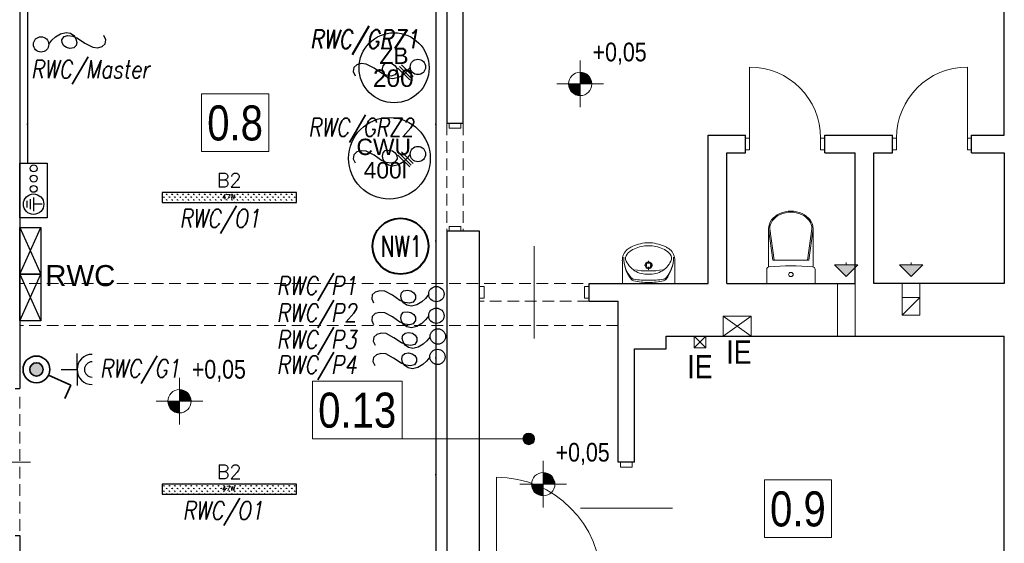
# Model space of a CAD drawing. Extents: x -543332 to -314699, y -9028 to 155584.
# Tile 7 of 256: x -506480 to -498038, y 38212 to 42698. Entities that reach past the tile are written whole.
import ezdxf
from ezdxf.enums import TextEntityAlignment as Align
from ezdxf.lldxf.tags import DXFTag

# ---------------------------------------------------------------- set-up
doc = ezdxf.new("R2010")
doc.units = 0
doc.header["$MEASUREMENT"] = 0
doc.linetypes.add('DASHDOTX2', pattern=[2, 1, -0.5, 0, -0.5])
doc.linetypes.add('Krawędzie ukryte', pattern=[150, 100, -50])
doc.layers.get('0').update_dxf_attribs({"color": 8})
for name, color, linetype in [('!OSWIETLENIE-LL', 1, 'Continuous'), ('#opisy', 7, 'Continuous'), ('INWENT OPISY', 8, 'Continuous'), ('INWENT RZĘDNE', 8, 'Continuous'), ('INWENT wyposarzenie', 8, 'Continuous'), ('Istniejące kominy', 8, 'Continuous')]:
    doc.layers.add(name, color=color, linetype=linetype)
for name, color, linetype, lineweight in [('#CIEPŁO', 1, 'Continuous', 30), ('$ IE GNIAZDA', 1, 'Continuous', 30), ('$ IE INST. WYRÓWNWCZA', 1, 'Continuous', 30), ('$ IE INSTALACJA ELEKTRYCZNA', 1, 'Continuous', 30), ('$ IE OŚWIETLENIE', 1, 'Continuous', 35), ('$ IE TABLICE ELEKTRYCZNE', 1, 'Continuous', 30), ('$ IE WYPUSTY', 1, 'Continuous', 30), ('$ IE_GNIAZDA', 1, 'Continuous', 30), ('$ IE_OPISY', 7, 'Continuous', 25), ('$ IE_WYPUSTY', 1, 'Continuous', 30), ('Arch drzwi_Nr_Pióra__10', 8, 'Continuous', 18), ('Arch opisy_Nr_Pióra__9', 8, 'Continuous', 9), ('INSTALACJA IE_Nr_Pióra__88', 8, 'Continuous', 20), ('INWENT OPISY_Nr_Pióra__21', 8, 'Continuous', 9), ('INWENT OPISY_Nr_Pióra__88', 8, 'Continuous', 20), ('INWENT RZĘDNE_Nr_Pióra__21', 8, 'Continuous', 9), ('INWENT wyposarzenie_Nr_Pióra__21', 8, 'Continuous', 9), ('INWENT. DRZWI_Nr_Pióra__5', 8, 'Continuous', 13), ('INWENT.ŚCIANY_Nr_Pióra__1', 8, 'Continuous', 25), ('Istniejące kominy_Nr_Pióra__21', 8, 'Continuous', 9), ('Istniejące stropy_Nr_Pióra__5', 8, 'Continuous', 13)]:
    doc.layers.add(name, color=color, linetype=linetype, lineweight=lineweight)
doc.layers.add('IS_Opisy_działek_Therm', color=7, linetype='SOLID', true_color=0x000000)
doc.styles.add('Arial', font='arial.ttf', dxfattribs={"height": 50})
doc.styles.add('CP_ATTR', font='ROMANS.SHX')
doc.styles.add('GENERATED_STYLE_3', font='ARIALN.TTF')
doc.styles.add('GENERATED_STYLE_4', font='ARIALN.TTF')
doc.styles.add('GENERATED_STYLE_7', font='ARIALN.TTF')
doc.styles.add('ROMANS', font='romans.shx', dxfattribs={"width": 0.85})
doc.styles.get("Standard").update_dxf_attribs({"font": 'txt', "bigfont": 'BIGFONT.SHX'})
tags = doc.linetypes.add('SOLID', pattern=[10, 10, 0]).pattern_tags.tags
tags[6:7] = [DXFTag(74, 4), DXFTag(75, 0), DXFTag(340, '0'), DXFTag(46, 0.0), DXFTag(50, 0.0), DXFTag(44, 0.0), DXFTag(45, 0.0)]
tags[4:5] = [DXFTag(74, 4), DXFTag(75, 0), DXFTag(340, '0'), DXFTag(46, 0.0), DXFTag(50, 0.0), DXFTag(44, 0.0), DXFTag(45, 0.0)]

# ---------------------------------------------------------------- blocks, each defined once
blk = doc.blocks.new('Symbol WC 2 14_247', base_point=(-499661.1, 40437.6))
at = {"layer": 'INWENT wyposarzenie_Nr_Pióra__21', "linetype": 'Continuous'}
for p, q in [((-500059.2, 40579.8), (-500059.2, 40906.6)), ((-500059.2, 40906.1), (-500022, 40637.3)), ((-500049.4, 40906.1), (-500012.3, 40637.3)), ((-499687.2, 40906.1), (-499724.4, 40637.3)), ((-499677.5, 40906.1), (-499714.6, 40637.3)), ((-499677.5, 40580), (-499677.5, 40906.6)), ((-499868.3, 40637.3), (-500022, 40637.3)), ((-499868.3, 40637.3), (-499714.6, 40637.3)), ((-500075.6, 40437.6), (-500075.6, 40560.2)), ((-499661.1, 40437.6), (-499661.1, 40560.2)), ((-499661.1, 40437.6), (-500075.6, 40437.6))]:
    blk.add_line(p, q, dxfattribs=at)
for centre, major_axis, ratio, start_param, end_param in [((-499868.3, 40906.6), (190.8, 0), 0.791506, 0, 3.141593), ((-499868.3, 40906.1), (181.1, 0), 0.790357, 0, 3.141593), ((-500051.5, 40560.2), (-24.1, 0), 0.857479, 4.812804, 6.283185), ((-499868.3, 39068.3), (-1773.6, 0), 0.857479, 4.60742, 4.817236), ((-499685.1, 40560.2), (-24.1, 0), 0.857479, 3.141593, 4.602988)]:
    blk.add_ellipse(centre, major_axis=major_axis, ratio=ratio, start_param=start_param, end_param=end_param, dxfattribs=at)
blk.add_ellipse((-499868.3, 40515), major_axis=(-20.1, 0), ratio=0.857479, dxfattribs=at)
blk = doc.blocks.new('Symbol Umywalka 14_248', base_point=(-501313.3, 40787.7))
at = {"layer": 'INWENT wyposarzenie_Nr_Pióra__21', "linetype": 'Continuous'}
for p, q in [((-501313.3, 40437.6), (-501313.3, 40632.7)), ((-501088.4, 40608.4), (-501088.4, 40633)), ((-500863.3, 40437.6), (-500863.3, 40632.7)), ((-501102.3, 40594.1), (-501126.3, 40594.1)), ((-501088.4, 40555.3), (-501088.4, 40579.9)), ((-501050.5, 40594.1), (-501074.5, 40594.1)), ((-501313.3, 40437.6), (-500863.3, 40437.6)), ((-501017.4, 40437.6), (-501159.2, 40437.6))]:
    blk.add_line(p, q, dxfattribs=at)
for centre, major_axis, start_param, end_param in [((-501076.9, 40408.9), (0, 379.2), 0.073395, 0.458318), ((-501088.3, 40557.2), (0, 230.5), 6.213155, 6.353215), ((-501099.7, 40408.9), (0, 379.2), 5.824867, 6.20979), ((-501199, 40637.7), (0, 117.3), 0.676235, 1.613647), ((-501218.3, 40649.5), (0, 69.1), 0.712122, 1.639398), ((-501159.8, 40587.4), (0, 181.6), 0.473982, 0.675177), ((-501107.8, 40508.2), (0, 250.1), 0.174494, 0.685654), ((-501088.3, 40491.7), (0, 270.3), 6.046403, 6.519967), ((-501068.8, 40508.2), (0, 250.1), 5.597532, 6.108691), ((-501016.9, 40587.4), (0, 181.6), 5.608008, 5.809204), ((-500958.3, 40649.5), (0, 69.1), 4.643787, 5.571063), ((-500977.7, 40637.7), (0, 117.3), 4.669538, 5.60695), ((-501018.8, 40658), (0, 289.9), 1.554962, 2.257325), ((-501047.5, 40659.5), (0, 260.5), 1.558986, 2.29468), ((-501099.1, 40720.2), (0, 205.5), 1.946948, 2.568353), ((-501077.6, 40720.2), (0, 205.5), 3.714833, 4.336237), ((-501157.9, 40657.9), (0, 289.9), 4.027212, 4.729576), ((-501129.2, 40659.4), (0, 260.5), 3.989857, 4.725552), ((-501088.4, 41385.8), (0, 840.7), 2.98754, 3.295538), ((-501104.4, 40723.5), (0, 205.4), 2.599562, 3.221982), ((-501072.2, 40723.5), (0, 205.4), 3.061203, 3.683623), ((-501209.9, 40512.4), (0, 38.4), 2.29468, 3.004926), ((-501208.7, 40498.6), (0, 38.4), 2.257325, 2.92004), ((-501093.1, 41024), (0, 577), 2.92004, 3.150499), ((-501084, 41450.2), (0, 985), 3.004926, 3.137317), ((-501093.7, 41450.2), (0, 985), 3.14722, 3.279612), ((-501084.1, 41024), (0, 577), 3.134039, 3.364497), ((-500966.6, 40512.6), (0, 38.4), 3.279612, 3.989857), ((-500967.8, 40498.7), (0, 38.4), 3.364497, 4.027212)]:
    blk.add_ellipse(centre, major_axis=major_axis, ratio=0.97619, start_param=start_param, end_param=end_param, dxfattribs=at)
for major_axis in [(0, 29.9), (0, 21.3)]:
    blk.add_ellipse((-501088.4, 40594.1), major_axis=major_axis, ratio=0.97619, dxfattribs=at)
blk = doc.blocks.new('Linia_1', base_point=(-499393.3, 40497.6))
at = {"layer": 'Istniejące kominy_Nr_Pióra__21', "linetype": 'Continuous'}
blk.add_hatch(color=256, dxfattribs=at).paths.add_polyline_path([(-499393.3, 40497.6), (-499493.3, 40597.6), (-499293.3, 40597.6)], flags=0)
for p, q in [((-499393.3, 40597.6), (-499393.3, 40617.6)), ((-499393.3, 40497.6), (-499493.3, 40597.6)), ((-499493.3, 40597.6), (-499293.3, 40597.6)), ((-499393.3, 40497.6), (-499293.3, 40597.6))]:
    blk.add_line(p, q, dxfattribs=at)
blk = doc.blocks.new('Linia_2', base_point=(-498838.3, 40497.6))
at = {"layer": 'Istniejące kominy_Nr_Pióra__21', "linetype": 'Continuous'}
blk.add_hatch(color=256, dxfattribs=at).paths.add_polyline_path([(-498838.3, 40497.6), (-498938.3, 40597.6), (-498738.3, 40597.6)], flags=0)
for p, q in [((-498838.3, 40597.6), (-498838.3, 40617.6)), ((-498838.3, 40497.6), (-498938.3, 40597.6)), ((-498938.3, 40597.6), (-498738.3, 40597.6)), ((-498838.3, 40497.6), (-498738.3, 40597.6))]:
    blk.add_line(p, q, dxfattribs=at)
blk = doc.blocks.new('Linia_7', base_point=(-503970.5, 39106.3))
at = {"layer": 'INWENT OPISY_Nr_Pióra__21', "linetype": 'Continuous'}
blk.add_hatch(color=256, dxfattribs=at).paths.add_polyline_path([(-502066.1, 39106.3), (-502069.9, 39125.4), (-502080.7, 39141.6), (-502096.9, 39152.5), (-502116.1, 39156.3), (-502135.2, 39152.5), (-502151.4, 39141.6), (-502162.3, 39125.4), (-502166.1, 39106.3), (-502162.3, 39087.1), (-502151.4, 39070.9), (-502135.2, 39060.1), (-502116.1, 39056.3), (-502096.9, 39060.1), (-502080.7, 39070.9), (-502069.9, 39087.1)], flags=0)
blk.add_line((-503970.5, 39106.3), (-502166.1, 39106.3), dxfattribs=at)
blk.add_circle((-502116.1, 39106.3), 50, dxfattribs=at)
blk = doc.blocks.new('Koty wysokościowe_16', base_point=(-505110.9, 39428.6))
at = {"layer": 'INWENT RZĘDNE_Nr_Pióra__21', "linetype": 'Continuous'}
for points in [[(-505110.9, 39428.6), (-505010.9, 39428.6), (-505018.5, 39466.9), (-505040.2, 39499.3), (-505072.7, 39521), (-505110.9, 39528.6)], [(-505110.9, 39428.6), (-505210.9, 39428.6), (-505203.3, 39390.4), (-505181.6, 39357.9), (-505149.2, 39336.2), (-505110.9, 39328.6)]]:
    blk.add_hatch(color=256, dxfattribs=at).paths.add_polyline_path(points, flags=0)
for p, q in [((-505110.9, 39228.6), (-505110.9, 39628.6)), ((-505310.9, 39428.6), (-504910.9, 39428.6))]:
    blk.add_line(p, q, dxfattribs=at)
blk.add_circle((-505110.9, 39428.6), 100, dxfattribs=at)
at = {"layer": 'INWENT RZĘDNE_Nr_Pióra__21', "insert": (-505004.7, 39592.9), "char_height": 160, "attachment_point": 7, "style": 'GENERATED_STYLE_3'}
blk.add_mtext('{+0,05}', dxfattribs=at)
blk = doc.blocks.new('Koty wysokościowe_17', base_point=(-501991.5, 38717.9))
at = {"layer": 'INWENT RZĘDNE_Nr_Pióra__21', "linetype": 'Continuous'}
for points in [[(-501991.5, 38717.9), (-501891.5, 38717.9), (-501899.1, 38756.2), (-501920.7, 38788.6), (-501953.2, 38810.3), (-501991.5, 38817.9)], [(-501991.5, 38717.9), (-502091.5, 38717.9), (-502083.8, 38679.7), (-502062.2, 38647.2), (-502029.7, 38625.5), (-501991.5, 38617.9)]]:
    blk.add_hatch(color=256, dxfattribs=at).paths.add_polyline_path(points, flags=0)
for p, q in [((-501991.5, 38517.9), (-501991.5, 38917.9)), ((-502191.5, 38717.9), (-501791.5, 38717.9))]:
    blk.add_line(p, q, dxfattribs=at)
blk.add_circle((-501991.5, 38717.9), 100, dxfattribs=at)
at = {"layer": 'INWENT RZĘDNE_Nr_Pióra__21', "insert": (-501885.3, 38882.2), "char_height": 160, "attachment_point": 7, "style": 'GENERATED_STYLE_3'}
blk.add_mtext('{+0,05}', dxfattribs=at)
blk = doc.blocks.new('Koty wysokościowe_18', base_point=(-501674.7, 42147.5))
at = {"layer": 'INWENT RZĘDNE_Nr_Pióra__21', "linetype": 'Continuous'}
for points in [[(-501674.7, 42147.5), (-501574.7, 42147.5), (-501582.3, 42185.8), (-501604, 42218.2), (-501636.4, 42239.9), (-501674.7, 42247.5)], [(-501674.7, 42147.5), (-501774.7, 42147.5), (-501767.1, 42109.2), (-501745.4, 42076.8), (-501713, 42055.1), (-501674.7, 42047.5)]]:
    blk.add_hatch(color=256, dxfattribs=at).paths.add_polyline_path(points, flags=0)
for p, q in [((-501674.7, 41947.5), (-501674.7, 42347.5)), ((-501874.7, 42147.5), (-501474.7, 42147.5))]:
    blk.add_line(p, q, dxfattribs=at)
blk.add_circle((-501674.7, 42147.5), 100, dxfattribs=at)
at = {"layer": 'INWENT RZĘDNE_Nr_Pióra__21', "insert": (-501568.5, 42311.8), "char_height": 160, "attachment_point": 7, "style": 'GENERATED_STYLE_3'}
blk.add_mtext('{+0,05}', dxfattribs=at)
blk = doc.blocks.new('ZAPAS KABLA')
at = {"layer": '$ IE WYPUSTY', "linetype": 'ByBlock'}
blk.add_lwpolyline([(0, -0.0716), (0.017, -0.0856), (0.0315, -0.1019), (0.0437, -0.1235), (0.0486, -0.147), (0.0444, -0.1659), (0.0339, -0.1799), (0.0197, -0.1885), (0.0045, -0.1914), (-0.009, -0.1882), (-0.0183, -0.1786), (-0.0206, -0.1621), (-0.0164, -0.1472), (-0.0079, -0.1355), (0.0038, -0.1288), (0.018, -0.1287), (0.0319, -0.1383), (0.0359, -0.155), (0.0323, -0.1752), (0.0231, -0.1955), (0.0003, -0.2267), (-0.018, -0.2597), (-0.0204, -0.2812), (-0.0157, -0.3004), (-0.0044, -0.3134), (0.0129, -0.3163), (0.0308, -0.3086)], dxfattribs=at)
blk.add_circle((0, -0.0387), 0.0329, dxfattribs=at)
blk = doc.blocks.new('łacznik 1b IP44')
at = {"layer": '$ IE OŚWIETLENIE'}
h = blk.add_hatch(color=1, dxfattribs=at)
edge = h.paths.add_edge_path()
edge.add_arc((735.5883, 199.3657), 0.0575, 0, 360)
at = {"layer": '$ IE OŚWIETLENIE', "color": 1}
for q in [(735.6361, 199.4703), (735.8382, 199.6095)]:
    blk.add_line((735.7235, 199.6619), q, dxfattribs=at)
for radius in [0.115, 0.0575]:
    blk.add_circle((735.5883, 199.3657), radius, dxfattribs=at)
blk = doc.blocks.new('TYTAN2LED_1150_2')
h = blk.add_hatch()
h.set_pattern_fill('GRASS', color=256, scale=3.3)
h.set_pattern_definition([(90, (-70.3742, -22.0088), (-2.333452, 2.333452), [0.61875, -4.048155]), (45, (-70.3742, -22.0088), (-2.33345, 2.33345), [0.61875, -2.68125]), (135, (-70.3742, -22.0088), (-2.33345, -2.33345), [0.61875, -2.68125])])
h.paths.add_polyline_path([(-57.6, -4.25), (-57.6, 4.25), (57.6, 4.25), (57.6, -4.25)])
blk.add_lwpolyline([(-57.6, -4.25), (57.6, -4.25), (57.6, 4.25), (-57.6, 4.25)], close=True)
for tag, height, p in [('SYMBOL', 12, (0, 5.25)), ('MOC', 4, (-0.42, -2.71))]:
    blk.add_attdef(tag, text='', height=height).set_placement(p, align=Align.BOTTOM_CENTER)
blk = doc.blocks.new('gniazdo IP44')
at = {"layer": '$ IE GNIAZDA', "lineweight": 30}
for p, q in [((66938.53, -127461.53), (66924.85, -127461.53)), ((66938.53, -127475.21), (66938.53, -127461.53)), ((66938.53, -127461.53), (66952.21, -127461.53))]:
    blk.add_line(p, q, dxfattribs=at)
for radius in [12.96, 6.57]:
    blk.add_arc((66938.53, -127448.57), radius, 180, 0, dxfattribs=at)

msp = doc.modelspace()

# ---------------------------------------------------------------- linework, layer by layer
at = {"layer": '#CIEPŁO', "color": 8, "lineweight": 40}
msp.add_circle((-503215.5, 40757.5), 240, dxfattribs=at)
at = {"layer": '$ IE INST. WYRÓWNWCZA', "color": 3, "ltscale": 30}
for points in [[(-506412.8, 44552.4), (-506412.8, 41468.3)], [(-502912, 44552.4), (-502912, 37934.8)]]:
    msp.add_lwpolyline(points, dxfattribs=at)
at = {"layer": '$ IE INST. WYRÓWNWCZA', "color": 2, "linetype": 'DASHDOTX2', "ltscale": 500}
for points in [[(-506412.8, 44552.4), (-506412.8, 41468.3)], [(-502912, 44552.4), (-502912, 37934.8)]]:
    msp.add_lwpolyline(points, dxfattribs=at)
at = {"layer": '$ IE INSTALACJA ELEKTRYCZNA', "color": 7}
for p, q in [((-506419.8, 41146.5), (-506419.8, 41088)), ((-506390.6, 41161.2), (-506390.6, 41073.4)), ((-506361.3, 41175.8), (-506361.3, 41058.8)), ((-506288.2, 41117.3), (-506361.3, 41117.3))]:
    msp.add_line(p, q, dxfattribs=at)
at = {"layer": '$ IE INSTALACJA ELEKTRYCZNA'}
msp.add_lwpolyline([(-506244.3, 41468.3), (-506244.3, 41000.3), (-506478.3, 41000.3), (-506478.3, 41468.3)], close=True, dxfattribs=at)
at = {"layer": '$ IE INSTALACJA ELEKTRYCZNA', "color": 7}
for centre in [(-506361.3, 41424.4), (-506361.3, 41336.7), (-506361.3, 41248.9)]:
    msp.add_circle(centre, 29.3, dxfattribs=at)
at = {"layer": '$ IE INSTALACJA ELEKTRYCZNA'}
msp.add_circle((-506361.3, 41117.3), 87.8, dxfattribs=at)
at = {"layer": '$ IE TABLICE ELEKTRYCZNE'}
for points in [[(-506478.3, 40518.7), (-506478.3, 40918.7), (-506298.3, 40918.7), (-506298.3, 40518.7)], [(-506478.3, 40118.7), (-506478.3, 40518.7), (-506298.3, 40518.7), (-506298.3, 40118.7)]]:
    msp.add_lwpolyline(points, close=True, dxfattribs=at)
for points in [[(-506478.3, 40518.7), (-506298.3, 40918.7)], [(-506478.3, 40918.7), (-506298.3, 40518.7)], [(-506478.3, 40118.7), (-506298.3, 40518.7)], [(-506478.3, 40518.7), (-506298.3, 40118.7)]]:
    msp.add_lwpolyline(points, dxfattribs=at)
at = {"layer": '$ IE_WYPUSTY', "color": 7}
for points in [[(-503224.5, 42298.4), (-503123.8, 42197.7)], [(-503207.9, 42312.5), (-503107.2, 42211.8)], [(-503237, 42283.5), (-503136.3, 42182.8)], [(-503237, 41536.9), (-503136.3, 41436.2)], [(-503224.5, 41551.8), (-503123.8, 41451.1)], [(-503207.9, 41565.9), (-503107.2, 41465.2)]]:
    msp.add_lwpolyline(points, dxfattribs=at)
at = {"color": 8, "lineweight": 30}
for centre, radius in [((-503270.6, 42286.4), 300), ((-503310.3, 41510.6), 350)]:
    msp.add_circle(centre, radius, dxfattribs=at)
at = {"layer": 'Arch drzwi_Nr_Pióra__10', "linetype": 'Continuous'}
msp.add_line((-502393.3, 37877.6), (-502393.3, 38777.6), dxfattribs=at)
msp.add_arc((-502393.3, 37877.6), 900, 0, 90, dxfattribs=at)
at = {"layer": 'Arch opisy_Nr_Pióra__9', "linetype": 'Continuous'}
msp.add_line((-507088.3, 38907.6), (-506388.3, 38907.6), dxfattribs=at)
at = {"layer": 'INSTALACJA IE_Nr_Pióra__88', "linetype": 'Continuous'}
for p, q in [((-500448.3, 40157.6), (-500208.3, 40157.6)), ((-500448.3, 39987.6), (-500448.3, 40157.6)), ((-500208.3, 39987.6), (-500448.3, 40157.6)), ((-500208.3, 40157.6), (-500448.3, 39987.6)), ((-500208.3, 40157.6), (-500208.3, 39987.6)), ((-500698.3, 39987.6), (-500598.3, 39987.6)), ((-500698.3, 39887.6), (-500698.3, 39987.6)), ((-500598.3, 39887.6), (-500698.3, 39987.6)), ((-500598.3, 39987.6), (-500698.3, 39887.6)), ((-500598.3, 39987.6), (-500598.3, 39887.6)), ((-500208.3, 39987.6), (-500448.3, 39987.6)), ((-500598.3, 39887.6), (-500698.3, 39887.6))]:
    msp.add_line(p, q, dxfattribs=at)
at = {"layer": 'INWENT. DRZWI_Nr_Pióra__5', "linetype": 'Continuous'}
for p, q in [((-500223.3, 41682.6), (-500223.3, 42292.6)), ((-498353.3, 41682.6), (-498353.3, 42292.6)), ((-502798.3, 41807.6), (-502798.3, 41767.6)), ((-502698.3, 41767.6), (-502698.3, 41807.6)), ((-502798.3, 41767.6), (-502698.3, 41767.6)), ((-500258.3, 41682.6), (-500223.3, 41682.6)), ((-500223.3, 41682.6), (-500223.3, 41582.6)), ((-499578.3, 41682.6), (-499613.3, 41682.6)), ((-499613.3, 41682.6), (-499613.3, 41582.6)), ((-498998.3, 41682.6), (-498963.3, 41682.6)), ((-498963.3, 41682.6), (-498963.3, 41582.6)), ((-498318.3, 41682.6), (-498353.3, 41682.6)), ((-498353.3, 41682.6), (-498353.3, 41582.6)), ((-500223.3, 41582.6), (-500258.3, 41582.6)), ((-499613.3, 41582.6), (-499578.3, 41582.6)), ((-498963.3, 41582.6), (-498998.3, 41582.6)), ((-498353.3, 41582.6), (-498318.3, 41582.6)), ((-502798.3, 40887.6), (-502798.3, 40927.6)), ((-502798.3, 40927.6), (-502698.3, 40927.6)), ((-502698.3, 40927.6), (-502698.3, 40887.6)), ((-502068.3, 40757.6), (-502068.3, 39967.6)), ((-502538.3, 40412.6), (-502498.3, 40412.6)), ((-502498.3, 40412.6), (-502498.3, 40312.6)), ((-501598.3, 40412.6), (-501638.3, 40412.6)), ((-501638.3, 40412.6), (-501638.3, 40312.6)), ((-502498.3, 40312.6), (-502538.3, 40312.6)), ((-501638.3, 40312.6), (-501598.3, 40312.6)), ((-501328.3, 38862.6), (-501328.3, 38907.6)), ((-501228.3, 38862.6), (-501328.3, 38862.6)), ((-501228.3, 38907.6), (-501228.3, 38862.6)), ((-500883.3, 38512.6), (-501673.3, 38512.6))]:
    msp.add_line(p, q, dxfattribs=at)
for centre, start, end in [((-500223.3, 41682.6), 0, 90), ((-498353.3, 41682.6), 90, 180)]:
    msp.add_arc(centre, 610, start, end, dxfattribs=at)
at = {"layer": 'INWENT.ŚCIANY_Nr_Pióra__1', "linetype": 'Continuous'}
for p, q in [((-506478.3, 44627.6), (-506478.3, 39537.6)), ((-498038.3, 41707.6), (-498038.3, 44627.6)), ((-502818.3, 44027.6), (-502818.3, 41807.6)), ((-502678.3, 41807.6), (-502678.3, 44027.6)), ((-502678.3, 41807.6), (-502818.3, 41807.6)), ((-500578.3, 40437.6), (-500578.3, 41707.6)), ((-500578.3, 41707.6), (-500258.3, 41707.6)), ((-500258.3, 41557.6), (-500258.3, 41707.6)), ((-499578.3, 41557.6), (-499578.3, 41707.6)), ((-499578.3, 41707.6), (-498998.3, 41707.6)), ((-498998.3, 41557.6), (-498998.3, 41707.6)), ((-498318.3, 41557.6), (-498318.3, 41707.6)), ((-498318.3, 41707.6), (-498038.3, 41707.6)), ((-500418.3, 40437.6), (-500418.3, 41557.6)), ((-500418.3, 41557.6), (-500258.3, 41557.6)), ((-499578.3, 41557.6), (-499318.3, 41557.6)), ((-499318.3, 40437.6), (-499318.3, 41557.6)), ((-499158.3, 40437.6), (-499158.3, 41557.6)), ((-499158.3, 41557.6), (-498998.3, 41557.6)), ((-498318.3, 41557.6), (-498038.3, 41557.6)), ((-498038.3, 41557.6), (-498038.3, 40437.6)), ((-502678.3, 40887.6), (-502818.3, 40887.6)), ((-502818.3, 40887.6), (-502818.3, 37847.6)), ((-502538.3, 40887.6), (-502678.3, 40887.6)), ((-502538.3, 40437.6), (-502538.3, 40887.6)), ((-502538.3, 40287.6), (-502538.3, 40437.6)), ((-501598.3, 40287.6), (-501598.3, 40437.6)), ((-501598.3, 40437.6), (-500578.3, 40437.6)), ((-500418.3, 40437.6), (-499318.3, 40437.6)), ((-498038.3, 40437.6), (-499158.3, 40437.6)), ((-502538.3, 37847.6), (-502538.3, 40287.6)), ((-501598.3, 40287.6), (-501348.3, 40287.6)), ((-501348.3, 38907.6), (-501348.3, 40287.6)), ((-500938.3, 39877.6), (-500938.3, 39987.6)), ((-500938.3, 39987.6), (-498038.3, 39987.6)), ((-498038.3, 37847.6), (-498038.3, 39987.6)), ((-501208.3, 38907.6), (-501208.3, 39877.6)), ((-501208.3, 39877.6), (-500938.3, 39877.6)), ((-506518.3, 39537.6), (-506478.3, 39537.6)), ((-501208.3, 38907.6), (-501348.3, 38907.6)), ((-506518.3, 38277.6), (-506478.3, 38277.6)), ((-506478.3, 38277.6), (-506478.3, 37847.6))]:
    msp.add_line(p, q, dxfattribs=at)
at = {"layer": 'Istniejące kominy_Nr_Pióra__21', "linetype": 'Continuous'}
for p, q in [((-499468.3, 39987.6), (-499468.3, 40437.6)), ((-499318.3, 40437.6), (-499318.3, 39987.6)), ((-498913.3, 40167.6), (-498913.3, 40437.6)), ((-498763.3, 40437.6), (-498763.3, 40167.6)), ((-498913.3, 40317.6), (-498763.3, 40317.6)), ((-498913.3, 40167.6), (-498763.3, 40317.6)), ((-498763.3, 40167.6), (-498913.3, 40167.6))]:
    msp.add_line(p, q, dxfattribs=at)
at = {"layer": 'Istniejące stropy_Nr_Pióra__5', "color": 8, "linetype": 'Krawędzie ukryte'}
msp.add_line((-502818.3, 41807.6), (-502818.3, 40887.6), dxfattribs=at)
at = {"layer": 'Istniejące stropy_Nr_Pióra__5', "linetype": 'Krawędzie ukryte'}
for p, q in [((-502678.3, 41807.6), (-502678.3, 40887.6)), ((-501348.3, 40437.6), (-506478.3, 40437.6)), ((-501598.3, 40287.6), (-502538.3, 40287.6)), ((-501348.3, 40077.6), (-506478.3, 40077.6)), ((-506478.3, 38317.6), (-506478.3, 39497.6))]:
    msp.add_line(p, q, dxfattribs=at)

# ---------------------------------------------------------------- block references
at = {"layer": '!OSWIETLENIE-LL', "xscale": 10, "yscale": 10, "zscale": 10}
for p in [(-504684, 41175.1), (-504684, 38675.1)]:
    msp.add_blockref('TYTAN2LED_1150_2', p, dxfattribs=at).add_auto_attribs({'SYMBOL': 'B2', 'MOC': '47W'})
at = {"layer": '$ IE OŚWIETLENIE', "color": 7, "xscale": 1000, "yscale": 1000, "zscale": 1000, "rotation": 270}
msp.add_blockref('łacznik 1b IP44', (-705702.7, 775289.4), dxfattribs=at)
at = {"layer": '$ IE_GNIAZDA', "color": 7, "lineweight": 30, "xscale": 10, "yscale": 10, "zscale": 10, "rotation": 270}
msp.add_blockref('gniazdo IP44', (768626.5, 709086.4), dxfattribs=at)
at = {"layer": '$ IE_WYPUSTY', "xscale": 1999.99999999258, "yscale": 1999.99999999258, "zscale": 1999.99999999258}
for p, rotation in [((-506374.4, 42484.6), 91.46417585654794), ((-502988.6, 42295.4), 271.464175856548), ((-502988.6, 41548.9), 271.464175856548), ((-502830.7, 40348.8), 271.464175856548), ((-502830.7, 40163.5), 271.464175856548), ((-502818, 39985.8), 271.464175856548), ((-502821.1, 39811.1), 271.464175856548)]:
    msp.add_blockref('ZAPAS KABLA', p, dxfattribs=dict(at, rotation=rotation))
at = {"layer": 'INWENT OPISY', "linetype": 'Continuous'}
msp.add_blockref('Linia_7', (-503970.5, 39106.3), dxfattribs=at)
at = {"layer": 'INWENT RZĘDNE'}
for name, p in [('Koty wysokościowe_18', (-501674.7, 42147.5)), ('Koty wysokościowe_16', (-505110.9, 39428.6)), ('Koty wysokościowe_17', (-501991.5, 38717.9))]:
    msp.add_blockref(name, p, dxfattribs=at)
at = {"layer": 'INWENT wyposarzenie', "color": 104, "linetype": 'Continuous', "lineweight": 13, "true_color": 0x029e21}
for name, p in [('Symbol WC 2 14_247', (-499661.1, 40437.6)), ('Symbol Umywalka 14_248', (-501313.3, 40787.7))]:
    msp.add_blockref(name, p, dxfattribs=at)
at = {"layer": 'Istniejące kominy', "linetype": 'Continuous'}
for name, p in [('Linia_1', (-499393.3, 40497.6)), ('Linia_2', (-498838.3, 40497.6))]:
    msp.add_blockref(name, p, dxfattribs=at)

# ---------------------------------------------------------------- texts
at = {"layer": '#opisy', "color": 8, "insert": (-503385.5, 40847.5), "char_height": 180, "width": 1720, "attachment_point": 1}
msp.add_mtext('\\W0.7;NW1', dxfattribs=at)
at = {"layer": '$ IE INSTALACJA ELEKTRYCZNA', "color": 7, "style": 'CP_ATTR', "flags": 9}
for tag, p in [('PRODUCT-TYPE', (-506366.8, 41261.2)), ('ORDER-NO', (-506366.8, 41261.2)), ('POWER', (-506366.8, 41261.1)), ('VOLTAGE', (-506366.7, 41261.1)), ('NAME', (-506366.7, 41261.2)), ('NUMBER', (-506366.7, 41261.2)), ('CHARACTER', (-506366.7, 41261.2)), ('GROUP', (-506366.7, 41261.1)), ('PRODUCER', (-506366.7, 41261.1)), ('ARTICLE', (-506366.7, 41261.1)), ('WEIGHT', (-506366.7, 41261.1)), ('OTHER', (-506366.7, 41261.1))]:
    msp.add_attdef(tag, text='', height=0.0146, rotation=270, dxfattribs=at).set_placement(p, align=Align.MIDDLE_LEFT)
at = {"layer": '$ IE_OPISY', "color": 7, "lineweight": 30, "style": 'ROMANS', "oblique": 10, "width": 0.8}
for s, height, p in [('RWC/GRZ1', 160, (-503992.3, 42451.2)), ('RWC/Master', 155, (-506383.2, 42196.8)), ('RWC/GRZ2', 155, (-504006.3, 41698.4)), ('RWC/O1', 155, (-505109.9, 40919.1)), ('RWC/P1', 155, (-504277.4, 40341.6)), ('RWC/P2', 155, (-504277.4, 40109.3)), ('RWC/P3', 155, (-504277.4, 39879.6)), ('RWC/G1', 155, (-505792.1, 39632.2)), ('RWC/O1', 155, (-505083.5, 38415))]:
    msp.add_text(s, height=height, dxfattribs=at).set_placement(p)
at = {"layer": '$ IE_OPISY', "color": 7, "lineweight": 30, "style": 'Arial'}
msp.add_text('RWC', height=180, dxfattribs=at).set_placement((-506260.9, 40415.6, -0.8))
at = {"layer": 'INWENT OPISY_Nr_Pióra__88', "linetype": 'Continuous', "char_height": 200, "attachment_point": 2, "style": 'GENERATED_STYLE_7'}
for insert in [(-500313.3, 39949.8), (-500648.3, 39825.1)]:
    msp.add_mtext('{IE}', dxfattribs=dict(at, insert=insert))
at = {"layer": 'IS_Opisy_działek_Therm', "color": 8, "lineweight": 5, "ltscale": 10, "char_height": 140, "attachment_point": 3}
for s, insert in [('\\fArial|b0|i0|c238|p34;ZB', (-503146.7, 42459)), ('\\fArial|b0|i0|c238|p34;CWU', (-503125.8, 41678.7)), ('\\fArial|b0|i0|c238|p34;400l', (-503161.5, 41478.1))]:
    msp.add_mtext(s, dxfattribs=dict(at, insert=insert))
at = {"layer": 'IS_Opisy_działek_Therm', "color": 8, "lineweight": 5, "ltscale": 7, "insert": (-503102.4, 42272.6), "char_height": 150, "attachment_point": 3}
msp.add_mtext('\\fArial|b0|i0|c238|p34;200', dxfattribs=at)

# ---------------------------------------------------------------- wipeouts: each hides what was drawn before it
at = {"linetype": 'Continuous', "ltscale": 2025452.893395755}
msp.add_wipeout([(-504921.7, 42061.8), (-504345.7, 42061.8), (-504345.7, 41567.7), (-504921.7, 41567.7)], dxfattribs=at).dxf.layer = 'INWENT OPISY_Nr_Pióra__21'
at = {"linetype": 'Continuous', "ltscale": 2005156.122847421}
msp.add_wipeout([(-500095.8, 38754.7), (-499519.8, 38754.7), (-499519.8, 38260.6), (-500095.8, 38260.6)], dxfattribs=at).dxf.layer = 'INWENT OPISY_Nr_Pióra__21'

# ---------------------------------------------------------------- next in the draw order: linework, layer by layer
at = {"layer": 'INWENT OPISY_Nr_Pióra__21', "linetype": 'Continuous', "flags": 128}
for points in [[(-504921.7, 42061.8), (-504345.7, 42061.8), (-504345.7, 41567.7), (-504921.7, 41567.7)], [(-500095.8, 38754.7), (-499519.8, 38754.7), (-499519.8, 38260.6), (-500095.8, 38260.6)]]:
    msp.add_lwpolyline(points, close=True, dxfattribs=at)

# ---------------------------------------------------------------- next in the draw order: texts
at = {"layer": 'INWENT OPISY_Nr_Pióra__21', "linetype": 'Continuous', "char_height": 300, "attachment_point": 8, "style": 'GENERATED_STYLE_4'}
for s, insert in [('{0.8 }', (-504633.7, 41659.5)), ('{0.9 }', (-499807.8, 38352.3))]:
    msp.add_mtext(s, dxfattribs=dict(at, insert=insert))

# ---------------------------------------------------------------- next in the draw order: wipeouts: each hides what was drawn before it
at = {"linetype": 'Continuous', "ltscale": 2020487.329049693}
msp.add_wipeout([(-503970.5, 39600.4), (-503202.5, 39600.4), (-503202.5, 39106.3), (-503970.5, 39106.3)], dxfattribs=at).dxf.layer = 'INWENT OPISY_Nr_Pióra__21'

# ---------------------------------------------------------------- next in the draw order: linework, layer by layer
at = {"layer": 'INWENT OPISY_Nr_Pióra__21', "linetype": 'Continuous', "flags": 128}
msp.add_lwpolyline([(-503970.5, 39600.4), (-503202.5, 39600.4), (-503202.5, 39106.3), (-503970.5, 39106.3)], close=True, dxfattribs=at)

# ---------------------------------------------------------------- next in the draw order: texts
at = {"layer": '$ IE_OPISY', "color": 7, "lineweight": 30, "style": 'ROMANS', "oblique": 10, "width": 0.8}
msp.add_text('RWC/P4', height=155, dxfattribs=at).set_placement((-504277.4, 39664.1))
at = {"layer": 'INWENT OPISY_Nr_Pióra__21', "linetype": 'Continuous', "insert": (-503586.5, 39198.2), "char_height": 300, "attachment_point": 8, "style": 'GENERATED_STYLE_4'}
msp.add_mtext('{0.13 }', dxfattribs=at)

doc.saveas('drawing.dxf')
